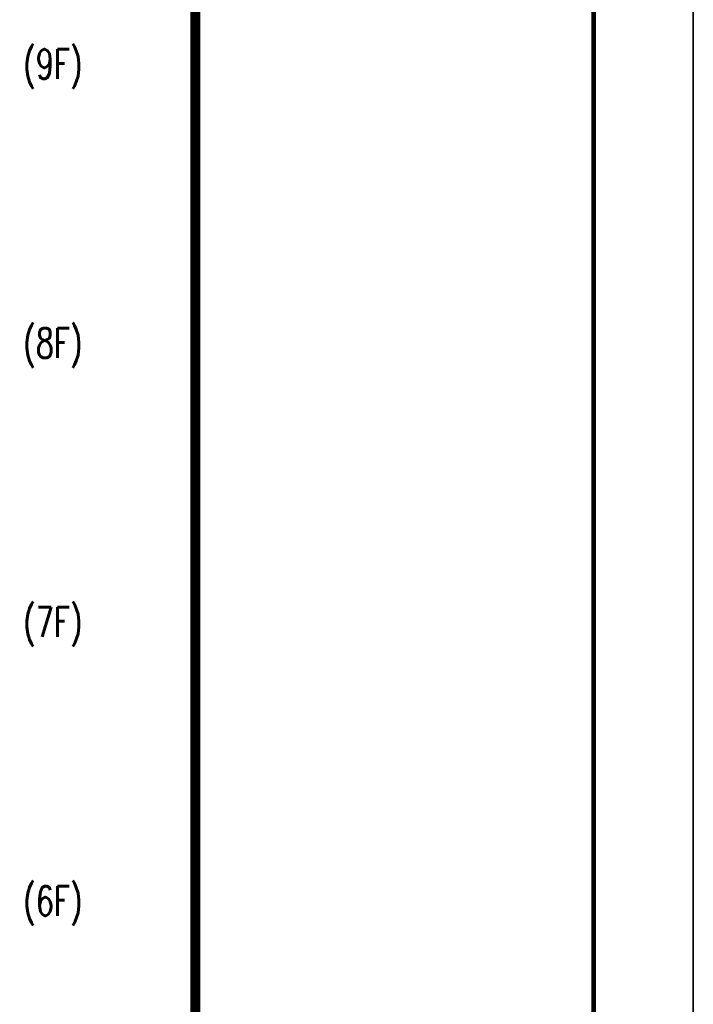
# Model space of a CAD drawing. Header units: millimetres. Extents: x 708158 to 1984082, y -168213 to -53.
# Tile 132 of 220: x 950315 to 960458, y -64184 to -49357. Entities that reach past the tile are written whole.
import ezdxf

# ---------------------------------------------------------------- set-up
doc = ezdxf.new("R2010")
doc.units = ezdxf.units.MM
doc.header["$LTSCALE"] = 1000
doc.layers.get('0').update_dxf_attribs({"color": 8})
doc.layers.add('PUB_TEXT', color=7, linetype='Continuous')
doc.layers.add('图框', color=4, linetype='Continuous', lineweight=35)
doc.styles.add('_TCH_DIM', font='SIMPLEX', dxfattribs={"bigfont": 'GBCBIG'})

# ---------------------------------------------------------------- blocks, each defined once
blk = doc.blocks.new('A$C998f5811')
at = {"layer": '图框', "color": 4}
blk.add_line((0, 0), (0, 89100), dxfattribs=at)
at = {"layer": '图框', "color": 4, "const_width": 74.2}
blk.add_lwpolyline([(-122400, 1500), (-1500, 1500), (-1500, 87600), (-122400, 87600)], close=True, dxfattribs=at)
at = {"layer": '图框', "const_width": 150}
blk.add_lwpolyline([(-7500, 87600), (-7500, 1500)], dxfattribs=at)

msp = doc.modelspace()

# ---------------------------------------------------------------- block references
msp.add_blockref('A$C998f5811', (960457.6, -107699.9))

# ---------------------------------------------------------------- texts
at = {"layer": 'PUB_TEXT', "style": '_TCH_DIM', "width": 0.705882}
for s, p in [('(9F)', (950370, -50249.2)), ('(8F)', (950370, -54449.2)), ('(7F)', (950370, -58649.2)), ('(6F)', (950370, -62849.2))]:
    msp.add_text(s, height=446.25, dxfattribs=at).set_placement(p)

doc.saveas('drawing.dxf')
